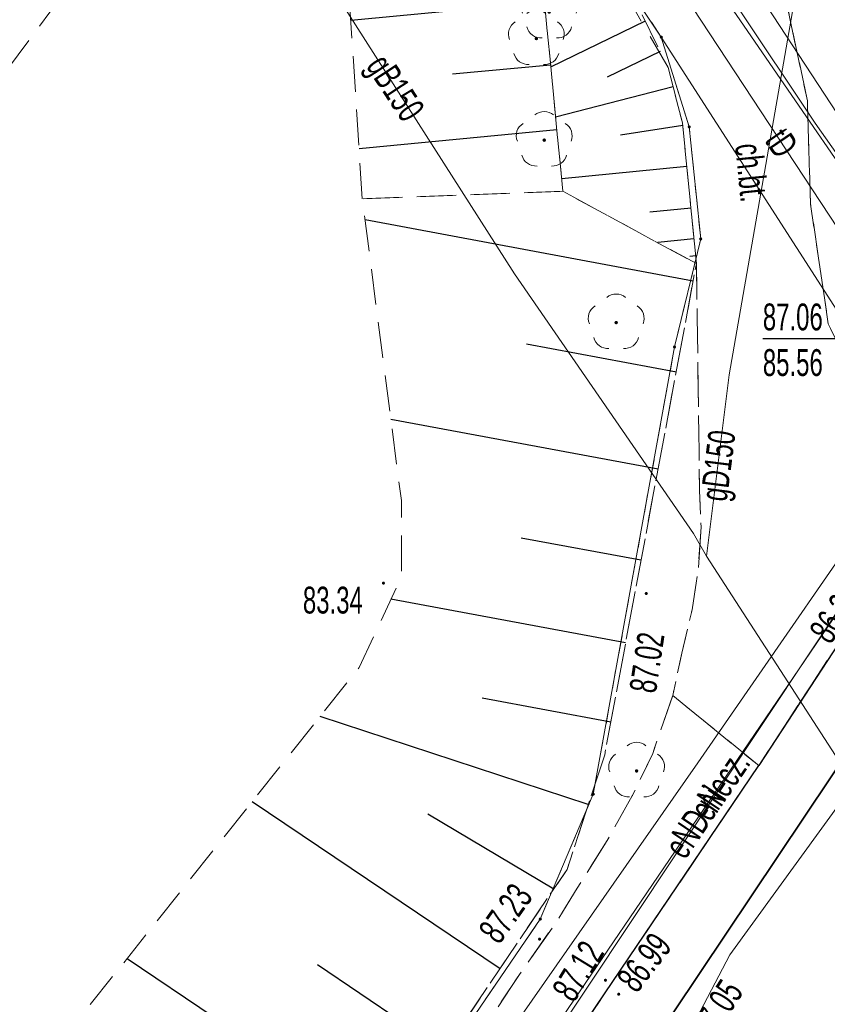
# Model space of a CAD drawing. Header units: metres. Extents: x 7504240 to 7504745, y 5782869 to 5783359.
# Tile 87 of 93: x 7504672 to 7504695, y 5783127 to 5783155. Entities that reach past the tile are written whole.
import ezdxf
from ezdxf.enums import TextEntityAlignment as Align

# ---------------------------------------------------------------- set-up
doc = ezdxf.new("R2010")
doc.units = ezdxf.units.M
doc.header["$MEASUREMENT"] = 0
for name, pattern in [('1.0_0.5', [1.5, 1, -0.5]), ('1.5_0.5', [2, 1.5, -0.5]), ('219-500', [0]), ('egug-500', [1, 0.5, -0.5]), ('l219_500', [0]), ('l32_500', [0])]:
    doc.linetypes.add(name, pattern=pattern)
doc.layers.get('0').update_dxf_attribs({"color": 2, "linetype": 'CONTINUOUS', "lineweight": 5})
for name, color, linetype in [('000 Inne (niezydentyfikowane)', 7, 'CONTINUOUS'), ('203-punkt graniczny', 7, 'CONTINUOUS'), ('216-obręb ewidencyjny', 7, 'CONTINUOUS'), ('218-kontur użytku gruntowego', 7, 'CONTINUOUS'), ('219-działka ewidencyjna', 7, 'CONTINUOUS'), ('chodnik', 7, 'CONTINUOUS'), ('chodnik-Atr17', 7, 'CONTINUOUS'), ('drzewo liściaste', 7, 'CONTINUOUS'), ('jezdnia', 7, 'CONTINUOUS'), ('krawężnik', 7, 'CONTINUOUS'), ('pikieta sztuczna', 7, 'CONTINUOUS'), ('pikieta sztuczna-Atr2', 7, 'CONTINUOUS'), ('przewód elektroenergetyczny podziemny', 7, 'CONTINUOUS'), ('przewód elektroenergetyczny podziemny-Atr1', 7, 'CONTINUOUS'), ('przewód gazowy', 7, 'CONTINUOUS'), ('przewód gazowy-Atr1', 7, 'CONTINUOUS'), ('przewód telekomunikacyjny podziemny', 7, 'CONTINUOUS'), ('przewód telekomunikacyjny podziemny-Atr1', 7, 'CONTINUOUS'), ('przewód wodociągowy', 7, 'CONTINUOUS'), ('rzędna-Atr2', 7, 'CONTINUOUS'), ('rzędna-Atr3', 7, 'CONTINUOUS'), ('skarpa nieumocniona', 7, 'CONTINUOUS'), ('trawnik', 7, 'CONTINUOUS')]:
    doc.layers.add(name, color=color, linetype=linetype)
doc.styles.get("Standard").update_dxf_attribs({"font": 'Working1250', "width": 0.75})

# ---------------------------------------------------------------- blocks, each defined once
blk = doc.blocks.new('PW01')
at = {"linetype": 'Continuous', "lineweight": 13}
h = blk.add_hatch(color=0, dxfattribs=at)
edge = h.paths.add_edge_path()
edge.add_arc((0, 0), 0.045, 0, 360)
blk = doc.blocks.new('OP021')
at = {"linetype": 'Continuous', "lineweight": 13}
h = blk.add_hatch(color=0, dxfattribs=at)
edge = h.paths.add_edge_path()
edge.add_arc((0, 0), 0.05, 0, 360)
at = {"color": 0, "linetype": 'Continuous', "lineweight": 13}
for centre, start, end in [((0, 0.4), 49.272, 130.728), ((-0.38, 0.124), 121.308, 202.548), ((0.38, 0.124), 337.452, 58.692), ((-0.235, -0.324), 193.221, 274.871), ((0.235, -0.324), 265.129, 346.779)]:
    blk.add_arc(centre, 0.4, start, end, dxfattribs=at)
blk = doc.blocks.new('203')
at = {"linetype": 'Continuous', "lineweight": 0}
h = blk.add_hatch(color=0, dxfattribs=at)
edge = h.paths.add_edge_path()
edge.add_arc((0, 0), 0.045, 0, 360)

msp = doc.modelspace()

# ---------------------------------------------------------------- linework, layer by layer
at = {"layer": '000 Inne (niezydentyfikowane)', "color": 7, "linetype": 'Continuous', "lineweight": 25, "flags": 128}
for points in [[(7504686.99, 5783155.4), (7504681.58, 5783154.88)], [(7504689.8, 5783154.87), (7504687.16, 5783153.58)], [(7504690.22, 5783154.02), (7504688.74, 5783153.3)], [(7504687.16, 5783153.64), (7504684.42, 5783153.38)], [(7504690.58, 5783153.03), (7504687.3, 5783152.18)], [(7504687.33, 5783151.83), (7504681.81, 5783151.3)], [(7504690.85, 5783151.95), (7504689.11, 5783151.68)], [(7504690.96, 5783150.8), (7504687.47, 5783150.46)], [(7504691.08, 5783149.64), (7504689.93, 5783149.53)], [(7504691.14, 5783147.6), (7504681.98, 5783149.31)], [(7504691.16, 5783148.78), (7504690.15, 5783148.68)], [(7504691.21, 5783148.31), (7504691.05, 5783148.29)], [(7504690.67, 5783145.06), (7504686.49, 5783145.84)], [(7504690.16, 5783142.34), (7504682.7, 5783143.73)], [(7504689.68, 5783139.8), (7504686.34, 5783140.42)], [(7504689.25, 5783137.49), (7504682.7, 5783138.71)], [(7504688.84, 5783135.27), (7504685.25, 5783135.94)], [(7504688.21, 5783132.97), (7504680.72, 5783135.43)], [(7504685.75, 5783128.38), (7504678.82, 5783133.05)], [(7504687.25, 5783130.61), (7504683.73, 5783132.7)], [(7504682.62, 5783123.74), (7504675.33, 5783128.66)], [(7504684.2, 5783126.09), (7504680.65, 5783128.49)]]:
    msp.add_lwpolyline(points, dxfattribs=at)
at = {"layer": '216-obręb ewidencyjny', "color": 7, "linetype": 'l32_500', "lineweight": 35, "flags": 128}
msp.add_lwpolyline([(7504699.35, 5783140.26), (7504676, 5783105.36)], dxfattribs=at)
at = {"layer": '218-kontur użytku gruntowego', "color": 3, "linetype": 'egug-500', "lineweight": 18, "flags": 128}
for points in [[(7504690.25, 5783154.42), (7504679.76, 5783170.16)], [(7504691.03, 5783151.91), (7504690.25, 5783154.42)], [(7504691.35, 5783148.78), (7504691.03, 5783151.91)], [(7504690.62, 5783145.76), (7504691.35, 5783148.78)], [(7504688.35, 5783133.26), (7504690.62, 5783145.76)], [(7504676, 5783105.36), (7504699.35, 5783140.26)], [(7504686.87, 5783129.77), (7504688.35, 5783133.26)], [(7504669.57, 5783104.4), (7504686.87, 5783129.77)]]:
    msp.add_lwpolyline(points, dxfattribs=at)
at = {"layer": '219-działka ewidencyjna', "color": 7, "linetype": '219-500', "lineweight": 18, "flags": 128}
for points in [[(7504679.76, 5783170.16), (7504690.25, 5783154.42)], [(7504691.03, 5783151.91), (7504690.25, 5783154.42)], [(7504690.25, 5783154.42), (7504699.35, 5783140.26)], [(7504691.35, 5783148.78), (7504691.03, 5783151.91)], [(7504690.62, 5783145.76), (7504691.35, 5783148.78)], [(7504688.35, 5783133.26), (7504690.62, 5783145.76)], [(7504699.35, 5783140.26), (7504676, 5783105.36)], [(7504686.87, 5783129.77), (7504688.35, 5783133.26)], [(7504669.57, 5783104.4), (7504686.87, 5783129.77)]]:
    msp.add_lwpolyline(points, dxfattribs=at)
at = {"layer": '219-działka ewidencyjna', "color": 7, "linetype": 'l219_500', "lineweight": 18, "flags": 128}
msp.add_lwpolyline([(7504699.35, 5783140.26), (7504676, 5783105.36)], dxfattribs=at)
at = {"layer": 'chodnik', "color": 7, "linetype": '1.0_0.5', "lineweight": 18, "flags": 128}
for points in [[(7504697.28, 5783140.66), (7504697, 5783142.25), (7504696.26, 5783143.61), (7504694.91, 5783146.41), (7504694.42, 5783149.75), (7504694.33, 5783152.64), (7504693.73, 5783155.47), (7504692.66, 5783158.08), (7504691.15, 5783160.47), (7504690.46, 5783161.54), (7504682.63, 5783173.76), (7504681.69, 5783175.22), (7504677.1, 5783182.38), (7504648.58, 5783226.38), (7504645.38, 5783230.61), (7504630.15, 5783254.92), (7504621.39, 5783268.45), (7504604.89, 5783292.4), (7504593.34, 5783309.31), (7504595.39, 5783310.74), (7504602.38, 5783300.49), (7504623.51, 5783269.83), (7504632.32, 5783256.12), (7504647.37, 5783232.09), (7504650.61, 5783227.78), (7504695.43, 5783158.47), (7504695.96, 5783157.63), (7504696.73, 5783157.01), (7504697.66, 5783156.67), (7504698.72, 5783156.67), (7504699.72, 5783157.04), (7504701.15, 5783154.36), (7504699.43, 5783153.28), (7504698.21, 5783151.65), (7504697.65, 5783149.69), (7504697.8, 5783147.77), (7504698.59, 5783146.02), (7504699.92, 5783144.64)], [(7504690.44, 5783153.57), (7504687.93, 5783157.93), (7504688.94, 5783158.63), (7504688.03, 5783159.96), (7504690.46, 5783161.54), (7504691.15, 5783160.47), (7504692.66, 5783158.08), (7504693.73, 5783155.47), (7504694.33, 5783152.64), (7504694.42, 5783149.75), (7504694.91, 5783146.41), (7504696.26, 5783143.61), (7504697, 5783142.25), (7504697.28, 5783140.66), (7504692.97, 5783134.06), (7504690.57, 5783136.02), (7504690.82, 5783137.2), (7504691.11, 5783138.41), (7504691.28, 5783139.53), (7504691.36, 5783140.72), (7504691.32, 5783141.75), (7504691.28, 5783144.62), (7504691.23, 5783148.09), (7504690.84, 5783152.02)], [(7504677.92, 5783111.69), (7504676.07, 5783113.08), (7504678.4, 5783116.5), (7504681.33, 5783120.88), (7504684.5, 5783125.54), (7504686.29, 5783128.22), (7504687.34, 5783129.72), (7504687.9, 5783130.63), (7504688.74, 5783131.97), (7504689.44, 5783133.21), (7504690.01, 5783134.4), (7504690.57, 5783136.02), (7504692.97, 5783134.06), (7504683.21, 5783119.6)]]:
    msp.add_lwpolyline(points, close=True, dxfattribs=at)
at = {"layer": 'jezdnia', "color": 7, "linetype": '1.5_0.5', "lineweight": 18, "flags": 128}
msp.add_lwpolyline([(7504258.91, 5783102.195), (7504259.32, 5783101.71), (7504260.19, 5783100.87), (7504261.03, 5783100.2), (7504262.23, 5783099.48), (7504263.58, 5783098.75), (7504271.27, 5783096.34), (7504273.07, 5783095.78), (7504273.4, 5783095.77), (7504279.31, 5783093.59), (7504279.17, 5783092.79), (7504278.85, 5783090.82), (7504278.64, 5783087.72), (7504278.81, 5783086.08), (7504282.18, 5783066.33), (7504283.44, 5783058.97), (7504284.42, 5783053.22), (7504284.91, 5783049.94), (7504285.49, 5783046.49), (7504285.84, 5783044.92), (7504286.31, 5783043.45), (7504286.85, 5783042.21), (7504287.36, 5783041.25), (7504289.58, 5783038.5), (7504293.54, 5783034.48), (7504295.7, 5783032.45), (7504300.71, 5783028.28), (7504305.95, 5783024.59), (7504308.28, 5783023.17), (7504310.62, 5783021.96), (7504313.43, 5783020.91), (7504340.95, 5783013.8), (7504343.87, 5783015), (7504366.83, 5783009.82), (7504368.46, 5783007.35), (7504380.09, 5783004.41), (7504392.58, 5783000.89), (7504409.71, 5782996.44), (7504418.79, 5782994.61), (7504427.67, 5782993.29), (7504438.12, 5782992.39), (7504446.48, 5782991.94), (7504453.86, 5782991.9), (7504457.37, 5782992.02), (7504461.74, 5782992.36), (7504466.89, 5782992.96), (7504475.17, 5782994.75), (7504481.39, 5782996.44), (7504489.89, 5782999.25), (7504498.82, 5783002.54), (7504509.98, 5783007.34), (7504522.54, 5783013.35), (7504529.26, 5783016.68), (7504538.28, 5783021.08), (7504546.06, 5783024.95), (7504563.03, 5783033.15), (7504576.07, 5783039.52), (7504582.27, 5783042.49), (7504590.59, 5783046.56), (7504598.34, 5783050.34), (7504604.14, 5783053.16), (7504612.18, 5783057.1), (7504619.41, 5783060.65), (7504623.25, 5783062.68), (7504628.55, 5783065.83), (7504632.69, 5783068.5), (7504637.19, 5783071.66), (7504640.42, 5783074.18), (7504646.93, 5783079.7), (7504651.35, 5783083.5), (7504656.24, 5783087.72), (7504659.96, 5783091.18), (7504663.58, 5783094.96), (7504668.61, 5783100.21), (7504672.24, 5783104.28), (7504673.98, 5783106.47), (7504676.16, 5783109.22), (7504677.92, 5783111.69), (7504683.21, 5783119.6), (7504692.97, 5783134.06), (7504697.28, 5783140.66), (7504703.94, 5783137.76), (7504702.01, 5783134.84), (7504700.11, 5783131.95), (7504682.52, 5783107.61), (7504681.53, 5783107.36), (7504680.83, 5783106.66), (7504679.47, 5783104.87), (7504671.52, 5783096.13), (7504667.4, 5783091.62), (7504665.49, 5783089.55), (7504663.61, 5783087.67), (7504662.46, 5783086.44), (7504660.96, 5783085.08), (7504658.9, 5783083.2), (7504656.05, 5783080.53), (7504654.45, 5783079), (7504652.94, 5783077.72), (7504651.64, 5783076.47), (7504650.36, 5783075.37), (7504648.75, 5783073.98), (7504646.46, 5783072.13), (7504645.81, 5783071.59), (7504644.26, 5783070.33), (7504641.19, 5783067.95), (7504637.74, 5783065.38), (7504634.35, 5783062.98), (7504630.46, 5783060.56), (7504628.13, 5783059.2), (7504623.19, 5783056.57), (7504609.99, 5783050.25), (7504604.6, 5783047.61), (7504591.25, 5783041.21), (7504585.49, 5783038.44), (7504574.11, 5783032.73), (7504572.98, 5783032.14), (7504571.83, 5783031.12), (7504570.86, 5783029.98), (7504570.06, 5783028.28), (7504569.86, 5783026.77), (7504569.7, 5783024.89), (7504570.78, 5783021.85), (7504573.24, 5783017.15), (7504573.89, 5783016.17), (7504582.776, 5783007.938)], dxfattribs=at)
at = {"layer": 'krawężnik', "color": 7, "linetype": 'Continuous', "lineweight": 25, "flags": 128}
for points in [[(7504697.28, 5783140.66), (7504692.97, 5783134.06)], [(7504656.24, 5783087.72), (7504659.96, 5783091.18), (7504663.58, 5783094.96), (7504668.61, 5783100.21), (7504672.24, 5783104.28), (7504673.98, 5783106.47), (7504676.16, 5783109.22), (7504677.92, 5783111.69), (7504683.21, 5783119.6), (7504692.97, 5783134.06)]]:
    msp.add_lwpolyline(points, dxfattribs=at)
at = {"layer": 'przewód elektroenergetyczny podziemny', "color": 1, "linetype": 'Continuous', "lineweight": 18, "flags": 128}
for points in [[(7504698.45, 5783147.17), (7504698.27, 5783147.47), (7504696.42, 5783150.37), (7504690.68, 5783159.13), (7504685.41, 5783167.08), (7504681.2, 5783173.49), (7504678.82, 5783177.01), (7504680.99, 5783180.17), (7504678.01, 5783185.11)], [(7504675.4, 5783176.68), (7504677.43, 5783178.32), (7504678.71, 5783176.05), (7504681.19, 5783171.65), (7504687.58, 5783161.98), (7504701.91, 5783141.12)], [(7504678.27, 5783176.37), (7504681.66, 5783171.32), (7504690.12, 5783158.67), (7504694.55, 5783152.01), (7504701.56, 5783142.06), (7504705.35, 5783137.16)], [(7504655.29, 5783089.21), (7504661.5, 5783095.12), (7504666.71, 5783100.31), (7504670.47, 5783105.13), (7504675.73, 5783111.86), (7504691.27, 5783134.14), (7504697.35, 5783142.93), (7504702.1, 5783149.96), (7504702.51, 5783150.01), (7504705.41, 5783147.67), (7504706.6, 5783146.82), (7504707.08, 5783146.84), (7504707.47, 5783147.03), (7504708.6, 5783148.5), (7504721.91, 5783167.27), (7504723.11, 5783170.01)], [(7504682.45, 5783119.61), (7504695.84, 5783139.33), (7504702.74, 5783134.38)], [(7504717.859, 5783121.453), (7504706.85, 5783138.09), (7504704.01, 5783137.14), (7504702.93, 5783134.15), (7504695.6, 5783139.02), (7504686.95, 5783126), (7504682.92, 5783120.26)]]:
    msp.add_lwpolyline(points, dxfattribs=at)
at = {"layer": 'przewód gazowy', "color": 52, "linetype": 'Continuous', "lineweight": 18, "flags": 128}
for points in [[(7504676.45, 5783175.11), (7504680.06, 5783177.33), (7504692.69, 5783158.18), (7504694.09, 5783156.16), (7504692.15, 5783144.98)], [(7504673.73, 5783164.51), (7504677.24, 5783162.25), (7504681, 5783155.88), (7504686.15, 5783147.8), (7504691.15, 5783140.55)], [(7504692.15, 5783144.98), (7504691.51, 5783139.91)], [(7504691.15, 5783140.55), (7504691.51, 5783139.91), (7504705, 5783119.05)]]:
    msp.add_lwpolyline(points, dxfattribs=at)
at = {"layer": 'przewód telekomunikacyjny podziemny', "color": 30, "linetype": 'Continuous', "lineweight": 18, "flags": 128}
msp.add_lwpolyline([(7504690.47, 5783156.1), (7504691.12, 5783155.25), (7504696.14, 5783147.62), (7504696.69, 5783146.78)], dxfattribs=at)
at = {"layer": 'przewód wodociągowy', "color": 5, "linetype": 'Continuous', "lineweight": 18, "flags": 128}
msp.add_lwpolyline([(7504705.94, 5783146.75), (7504704.86, 5783146.27), (7504692.16, 5783128.77), (7504691.03, 5783126.6), (7504688.9, 5783123.69), (7504679.43, 5783110.92), (7504677.48, 5783108.45), (7504675.92, 5783106.39), (7504667.55, 5783097.2)], dxfattribs=at)
at = {"layer": 'rzędna-Atr2', "color": 7, "flags": 128}
msp.add_lwpolyline([(7504693.086, 5783145.992), (7504695.591, 5783145.992)], dxfattribs=at)
at = {"layer": 'skarpa nieumocniona', "color": 7, "linetype": '1.0_0.5', "lineweight": 18, "flags": 128}
for points in [[(7504380.26, 5783157.29), (7504360.6, 5783143.78), (7504316.18, 5783114.33), (7504308.12, 5783108.39), (7504301.16, 5783102.47), (7504297.24, 5783098.07), (7504295, 5783094.94), (7504291.32, 5783088.62), (7504289.64, 5783082.62), (7504289, 5783074.3), (7504289.05, 5783069.88), (7504290.14, 5783061.08), (7504292.11, 5783054.55), (7504294.02, 5783050.56), (7504299.26, 5783044.09), (7504307.08, 5783036.72), (7504312.87, 5783033.06), (7504316.58, 5783031.37), (7504328.4, 5783028.9), (7504351.13, 5783023.78), (7504363.39, 5783021.3), (7504413.85, 5783010.73), (7504431.69, 5783007.41), (7504436.75, 5783006.68), (7504449.41, 5783006.34), (7504455.77, 5783006.68), (7504466.29, 5783007.91), (7504473.68, 5783009.36), (7504480.69, 5783011.01), (7504494.41, 5783014.72), (7504506.9, 5783019.28), (7504519.45, 5783025.13), (7504534.08, 5783032.16), (7504551.57, 5783040.71), (7504569.46, 5783049.26), (7504587.18, 5783058.15), (7504598.88, 5783063.95), (7504609.85, 5783070.47), (7504626.84, 5783080.04), (7504636.35, 5783086.39), (7504644.85, 5783093.82), (7504653.4, 5783101.92), (7504661.84, 5783111.43), (7504671.68, 5783124.09), (7504681.81, 5783136.8), (7504682.99, 5783139.33), (7504682.99, 5783141.47), (7504681.9, 5783149.9), (7504687.5, 5783150.11), (7504691.23, 5783148.09), (7504688.67, 5783134.36), (7504687.62, 5783131.16), (7504670.58, 5783105.9), (7504665.57, 5783099.62), (7504660.83, 5783094.45), (7504651.28, 5783086.01), (7504639.63, 5783075.99), (7504633.77, 5783072.09), (7504616.16, 5783061.81), (7504605.84, 5783056.43), (7504578.71, 5783043.4), (7504537.89, 5783023.52), (7504518.91, 5783013.94), (7504507.93, 5783008.75), (7504501.44, 5783006.01), (7504493.81, 5783003.86), (7504483.25, 5783001.26), (7504466.9, 5782996.88), (7504461.31, 5782996.25), (7504448.12, 5782995.98), (7504439.68, 5782995.93), (7504424.97, 5782996.88), (7504417.47, 5782998.08), (7504402.32, 5783001.64), (7504382.41, 5783006.37), (7504367, 5783010.06), (7504349.55, 5783014.23), (7504312.94, 5783023.2), (7504304.88, 5783028.31), (7504298.92, 5783033.22), (7504294.33, 5783037.81), (7504290.06, 5783044.03), (7504286.84, 5783049.67), (7504284.73, 5783055.27), (7504283.46, 5783061.23), (7504282.72, 5783067.77), (7504282.14, 5783078.58), (7504282.35, 5783082.9), (7504283.67, 5783088.23), (7504285.41, 5783094.35), (7504288.53, 5783099.88), (7504292.8, 5783105.26), (7504299.13, 5783111.8), (7504305.14, 5783117.18), (7504311.05, 5783121.77), (7504324.28, 5783130.74), (7504335.99, 5783138.86), (7504380.83, 5783168.62), (7504391.47, 5783175.56), (7504419.98, 5783194.78), (7504441.54, 5783209.35), (7504458.79, 5783221.06), (7504464.22, 5783218.59), (7504462.78, 5783216.55), (7504450.84, 5783204.54), (7504448.08, 5783202.3), (7504441.38, 5783197.83), (7504424.07, 5783186.48), (7504393.68, 5783166.39)], [(7504380.26, 5783157.29), (7504360.6, 5783143.78), (7504316.18, 5783114.33), (7504308.12, 5783108.39), (7504301.16, 5783102.47), (7504297.24, 5783098.07), (7504295, 5783094.94), (7504291.32, 5783088.62), (7504289.64, 5783082.62), (7504289, 5783074.3), (7504289.05, 5783069.88), (7504290.14, 5783061.08), (7504292.11, 5783054.55), (7504294.02, 5783050.56), (7504299.26, 5783044.09), (7504307.08, 5783036.72), (7504312.87, 5783033.06), (7504316.58, 5783031.37), (7504328.4, 5783028.9), (7504351.13, 5783023.78), (7504363.39, 5783021.3), (7504413.85, 5783010.73), (7504431.69, 5783007.41), (7504436.75, 5783006.68), (7504449.41, 5783006.34), (7504455.77, 5783006.68), (7504466.29, 5783007.91), (7504473.68, 5783009.36), (7504480.69, 5783011.01), (7504494.41, 5783014.72), (7504506.9, 5783019.28), (7504519.45, 5783025.13), (7504534.08, 5783032.16), (7504551.57, 5783040.71), (7504569.46, 5783049.26), (7504587.18, 5783058.15), (7504598.88, 5783063.95), (7504609.85, 5783070.47), (7504626.84, 5783080.04), (7504636.35, 5783086.39), (7504644.85, 5783093.82), (7504653.4, 5783101.92), (7504661.84, 5783111.43), (7504671.68, 5783124.09), (7504681.81, 5783136.8), (7504682.99, 5783139.33), (7504682.99, 5783141.47), (7504681.9, 5783149.9), (7504687.5, 5783150.11), (7504691.23, 5783148.09), (7504688.67, 5783134.36), (7504687.62, 5783131.16), (7504670.58, 5783105.9), (7504665.57, 5783099.62), (7504660.83, 5783094.45), (7504651.28, 5783086.01), (7504639.63, 5783075.99), (7504633.77, 5783072.09), (7504616.16, 5783061.81), (7504605.84, 5783056.43), (7504578.71, 5783043.4), (7504537.89, 5783023.52), (7504518.91, 5783013.94), (7504507.93, 5783008.75), (7504501.44, 5783006.01), (7504493.81, 5783003.86), (7504483.25, 5783001.26), (7504466.9, 5782996.88), (7504461.31, 5782996.25), (7504448.12, 5782995.98), (7504439.68, 5782995.93), (7504424.97, 5782996.88), (7504417.47, 5782998.08), (7504402.32, 5783001.64), (7504382.41, 5783006.37), (7504367, 5783010.06), (7504349.55, 5783014.23), (7504312.94, 5783023.2), (7504304.88, 5783028.31), (7504298.92, 5783033.22), (7504294.33, 5783037.81), (7504290.06, 5783044.03), (7504286.84, 5783049.67), (7504284.73, 5783055.27), (7504283.46, 5783061.23), (7504282.72, 5783067.77), (7504282.14, 5783078.58), (7504282.35, 5783082.9), (7504283.67, 5783088.23), (7504285.41, 5783094.35), (7504288.53, 5783099.88), (7504292.8, 5783105.26), (7504299.13, 5783111.8), (7504305.14, 5783117.18), (7504311.05, 5783121.77), (7504324.28, 5783130.74), (7504335.99, 5783138.86), (7504380.83, 5783168.62), (7504391.47, 5783175.56), (7504419.98, 5783194.78), (7504441.54, 5783209.35), (7504458.79, 5783221.06), (7504464.22, 5783218.59), (7504462.78, 5783216.55), (7504450.84, 5783204.54), (7504448.08, 5783202.3), (7504441.38, 5783197.83), (7504424.07, 5783186.48), (7504393.68, 5783166.39)], [(7504679.64, 5783170.05), (7504681.88, 5783166.87), (7504671.64, 5783153.05), (7504667.27, 5783147.7), (7504663.03, 5783140.29), (7504659.14, 5783134.1), (7504654.39, 5783127.28), (7504652.48, 5783124.75), (7504648.52, 5783120.09), (7504641.47, 5783112.25), (7504634.77, 5783105.52), (7504626.02, 5783097.19), (7504616.61, 5783104.57), (7504623.97, 5783112.39), (7504628.9, 5783117.24), (7504643.42, 5783132.55), (7504649.12, 5783138.76), (7504651.22, 5783141.2), (7504653.41, 5783144.05), (7504655.48, 5783147.68), (7504656.54, 5783149.14), (7504661.35, 5783153.37), (7504670.47, 5783161.29)], [(7504679.64, 5783170.05), (7504681.88, 5783166.87), (7504671.64, 5783153.05), (7504667.27, 5783147.7), (7504663.03, 5783140.29), (7504659.14, 5783134.1), (7504654.39, 5783127.28), (7504652.48, 5783124.75), (7504648.52, 5783120.09), (7504641.47, 5783112.25), (7504634.77, 5783105.52), (7504626.02, 5783097.19), (7504616.61, 5783104.57), (7504623.97, 5783112.39), (7504628.9, 5783117.24), (7504643.42, 5783132.55), (7504649.12, 5783138.76), (7504651.22, 5783141.2), (7504653.41, 5783144.05), (7504655.48, 5783147.68), (7504656.54, 5783149.14), (7504661.35, 5783153.37), (7504670.47, 5783161.29)], [(7504681.9, 5783149.9), (7504681.54, 5783155.44), (7504681.71, 5783157.2), (7504682.04, 5783158.29), (7504682.39, 5783159.32), (7504683.02, 5783160.44), (7504683.9, 5783161.63), (7504684.8, 5783162.54), (7504687.37, 5783158.76), (7504686.76, 5783157.76), (7504687.5, 5783150.11)], [(7504681.9, 5783149.9), (7504681.54, 5783155.44), (7504681.71, 5783157.2), (7504682.04, 5783158.29), (7504682.39, 5783159.32), (7504683.02, 5783160.44), (7504683.9, 5783161.63), (7504684.8, 5783162.54), (7504687.37, 5783158.76), (7504686.76, 5783157.76), (7504687.5, 5783150.11)], [(7504687.5, 5783150.11), (7504686.76, 5783157.76), (7504687.37, 5783158.76), (7504687.93, 5783157.93), (7504688.26, 5783158.01), (7504690.44, 5783153.57), (7504690.84, 5783152.02), (7504691.23, 5783148.09)], [(7504687.5, 5783150.11), (7504686.76, 5783157.76), (7504687.37, 5783158.76), (7504687.93, 5783157.93), (7504688.26, 5783158.01), (7504690.44, 5783153.57), (7504690.84, 5783152.02), (7504691.23, 5783148.09)]]:
    msp.add_lwpolyline(points, close=True, dxfattribs=at)
at = {"layer": 'trawnik', "color": 7, "linetype": '1.0_0.5', "lineweight": 18, "flags": 128}
msp.add_lwpolyline([(7504691.23, 5783148.09), (7504691.28, 5783144.62), (7504691.32, 5783141.75), (7504691.36, 5783140.72), (7504691.28, 5783139.53), (7504691.11, 5783138.41), (7504690.82, 5783137.2), (7504690.57, 5783136.02), (7504690.01, 5783134.4), (7504689.44, 5783133.21), (7504688.74, 5783131.97), (7504687.9, 5783130.63), (7504687.34, 5783129.72), (7504686.29, 5783128.22), (7504684.5, 5783125.54), (7504681.33, 5783120.88), (7504678.4, 5783116.5), (7504676.07, 5783113.08), (7504677.92, 5783111.69), (7504676.16, 5783109.22), (7504673.98, 5783106.47), (7504672.24, 5783104.28), (7504668.61, 5783100.21), (7504663.58, 5783094.96), (7504659.96, 5783091.18), (7504656.24, 5783087.72), (7504651.35, 5783083.5), (7504646.93, 5783079.7), (7504640.42, 5783074.18), (7504637.19, 5783071.66), (7504632.69, 5783068.5), (7504628.55, 5783065.83), (7504623.25, 5783062.68), (7504619.41, 5783060.65), (7504612.18, 5783057.1), (7504604.14, 5783053.16), (7504598.34, 5783050.34), (7504590.59, 5783046.56), (7504582.27, 5783042.49), (7504576.07, 5783039.52), (7504563.03, 5783033.15), (7504546.06, 5783024.95), (7504538.28, 5783021.08), (7504529.26, 5783016.68), (7504522.54, 5783013.35), (7504509.98, 5783007.34), (7504498.82, 5783002.54), (7504489.89, 5782999.25), (7504481.39, 5782996.44), (7504475.17, 5782994.75), (7504466.89, 5782992.96), (7504461.74, 5782992.36), (7504457.37, 5782992.02), (7504453.86, 5782991.9), (7504446.48, 5782991.94), (7504438.12, 5782992.39), (7504427.67, 5782993.29), (7504418.79, 5782994.61), (7504409.71, 5782996.44), (7504392.58, 5783000.89), (7504380.09, 5783004.41), (7504368.46, 5783007.35), (7504366.83, 5783009.82), (7504367, 5783010.06), (7504382.41, 5783006.37), (7504402.32, 5783001.64), (7504417.47, 5782998.08), (7504424.97, 5782996.88), (7504439.68, 5782995.93), (7504461.31, 5782996.25), (7504466.9, 5782996.88), (7504483.25, 5783001.26), (7504493.81, 5783003.86), (7504501.44, 5783006.01), (7504507.93, 5783008.75), (7504518.91, 5783013.94), (7504537.89, 5783023.52), (7504578.71, 5783043.4), (7504605.84, 5783056.43), (7504616.16, 5783061.81), (7504633.77, 5783072.09), (7504639.63, 5783075.99), (7504645.78, 5783081.28), (7504651.28, 5783086.01), (7504660.83, 5783094.45), (7504661.5, 5783095.12), (7504665.57, 5783099.62), (7504670.58, 5783105.9), (7504687.62, 5783131.16), (7504688.67, 5783134.36)], close=True, dxfattribs=at)

# ---------------------------------------------------------------- block references
at = {"layer": '203-punkt graniczny', "color": 7, "linetype": 'Continuous', "lineweight": 18}
for p in [(7504690.25, 5783154.42), (7504691.03, 5783151.91), (7504691.35, 5783148.78), (7504690.62, 5783145.76), (7504688.35, 5783133.26), (7504686.87, 5783129.77)]:
    msp.add_blockref('203', p, dxfattribs=at)
at = {"layer": 'drzewo liściaste', "color": 94, "linetype": 'Continuous', "lineweight": 18}
for p in [(7504687.12, 5783155.12), (7504686.76, 5783154.38), (7504686.98, 5783151.54), (7504688.99, 5783146.44), (7504689.56, 5783133.91)]:
    msp.add_blockref('OP021', p, dxfattribs=at)
at = {"layer": 'pikieta sztuczna', "color": 7, "linetype": 'Continuous', "lineweight": 13}
for p in [(7504682.49, 5783139.16), (7504689.83, 5783138.87), (7504686.85, 5783129.21), (7504688.69, 5783128.06), (7504689.06, 5783127.67)]:
    msp.add_blockref('PW01', p, dxfattribs=at)

# ---------------------------------------------------------------- texts
at = {"layer": 'chodnik-Atr17', "color": 7, "width": 0.667}
msp.add_text('ch.bt.', height=0.75, rotation=275.667, dxfattribs=at).set_placement((7504692.31, 5783151.41))
at = {"layer": 'pikieta sztuczna-Atr2', "color": 7, "width": 0.667}
msp.add_text('83.34', height=0.75, dxfattribs=at).set_placement((7504680.241, 5783138.31))
for s, rotation, p in [('87.02', 81.499, (7504690.096, 5783136.056)), ('87.23', 54.571, (7504685.72, 5783129.033)), ('86.99', 52.481, (7504689.56, 5783127.669)), ('87.12', 58.5, (7504687.807, 5783127.409)), ('87.05', 57.324, (7504691.662, 5783126.334))]:
    msp.add_text(s, height=0.75, rotation=rotation, dxfattribs=at).set_placement(p)
at = {"layer": 'przewód elektroenergetyczny podziemny-Atr1', "color": 1, "width": 0.667}
for s, rotation, p in [('eND-niecz.', 55.823, (7504691.529, 5783132.98)), ('eN', 56.401, (7504691.546, 5783133.022))]:
    msp.add_text(s, height=0.75, rotation=rotation, dxfattribs=at).set_placement(p, align=Align.MIDDLE_CENTER)
at = {"layer": 'przewód gazowy-Atr1', "color": 52, "width": 0.667}
for s, rotation, p in [('gB150', 303.448, (7504682.831, 5783153.007)), ('gD150', 82.805, (7504691.83, 5783142.445))]:
    msp.add_text(s, height=0.75, rotation=rotation, dxfattribs=at).set_placement(p, align=Align.MIDDLE_CENTER)
at = {"layer": 'przewód telekomunikacyjny podziemny-Atr1', "color": 30, "width": 0.667}
msp.add_text('tD', height=0.75, rotation=304.176, dxfattribs=at).set_placement((7504693.614, 5783151.464), align=Align.MIDDLE_CENTER)
at = {"layer": 'rzędna-Atr2', "color": 30, "width": 0.667}
msp.add_text('87.06', height=0.75, dxfattribs=at).set_placement((7504693.086, 5783145.999), align=Align.BOTTOM_LEFT)
at = {"layer": 'rzędna-Atr2', "color": 1, "width": 0.667}
msp.add_text('86.25', height=0.75, rotation=55.934, dxfattribs=at).set_placement((7504694.658, 5783137.627), align=Align.MIDDLE_LEFT)
at = {"layer": 'rzędna-Atr3', "color": 30, "width": 0.667}
msp.add_text('85.56', height=0.75, dxfattribs=at).set_placement((7504693.086, 5783144.724), align=Align.BOTTOM_LEFT)

doc.saveas('drawing.dxf')
